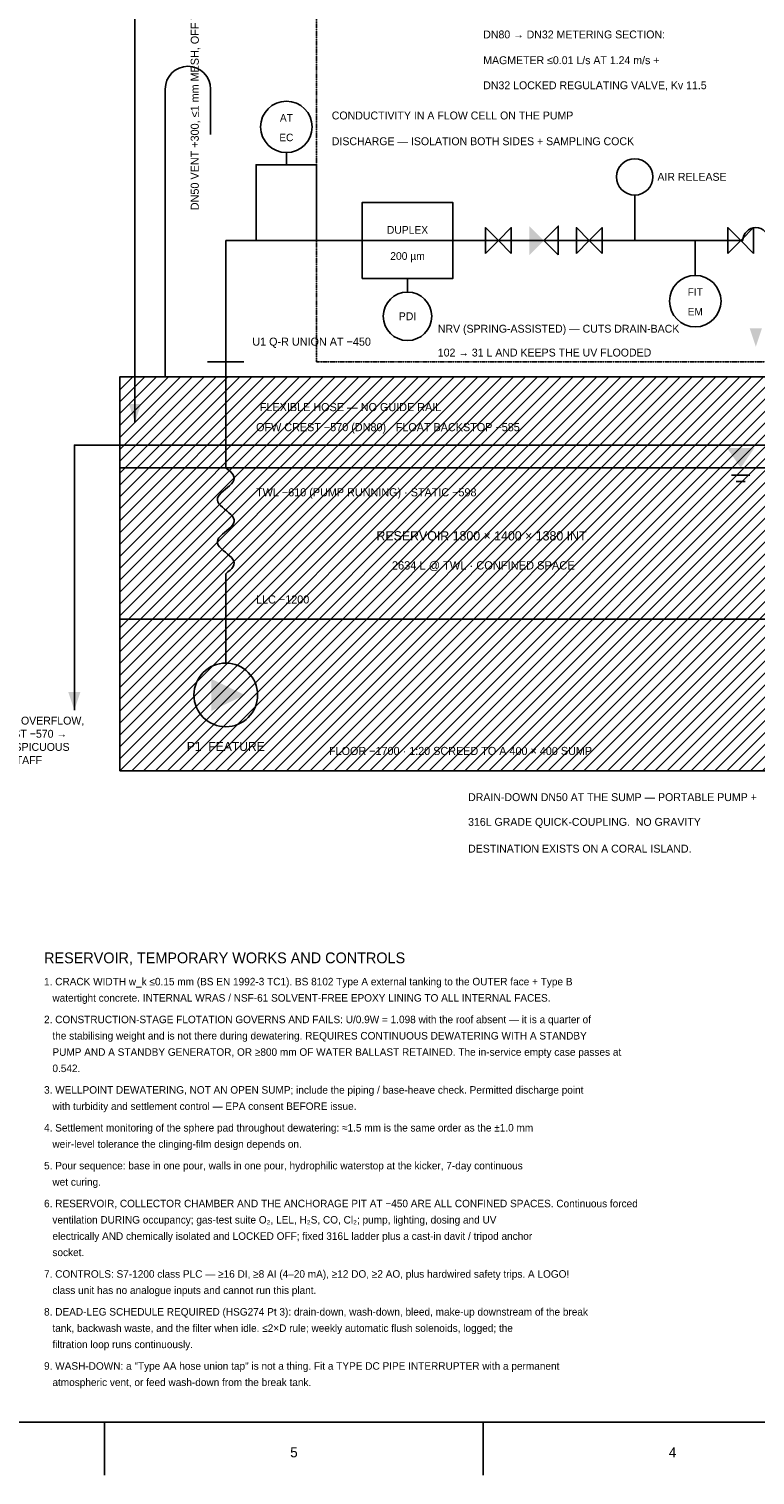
# Model space of a CAD drawing. Header units: millimetres. Extents: x 75 to 10425, y 52 to 7350.
# Tile 3 of 6: x 3750 to 6148, y 75 to 4848. Entities that reach past the tile are written whole.
import ezdxf

# ---------------------------------------------------------------- set-up
doc = ezdxf.new("R2010")
doc.units = ezdxf.units.MM
doc.linetypes.add('PHANTOM', pattern=[6.35, 3.175, -0.635, 0.635, -0.635, 0.635, -0.635])
for name, color, linetype in [('CENTER', 4, 'Continuous'), ('DIM', 3, 'Continuous'), ('HATCH', 8, 'Continuous'), ('HIDDEN', 8, 'Continuous'), ('OUTLINE', 7, 'Continuous'), ('TEXT', 2, 'Continuous'), ('TITLEBLOCK', 7, 'Continuous')]:
    doc.layers.add(name, color=color, linetype=linetype)

msp = doc.modelspace()

# ---------------------------------------------------------------- hatches: boundary and pattern name
at = {"layer": 'HATCH'}
h = msp.add_hatch(dxfattribs=at)
h.set_pattern_fill('ANSI31', scale=8.75)
h.paths.add_polyline_path([(4050, 2400), (6300, 2400), (6300, 3700), (4050, 3700)])

# ---------------------------------------------------------------- linework, layer by layer
at = {"layer": 'CENTER', "linetype": 'PHANTOM'}
msp.add_lwpolyline([(4700, 3750), (7550, 3750), (7550, 5400), (4700, 5400), (4700, 3750)], dxfattribs=at)
at = {"layer": 'DIM'}
for p, q in [((4050, 3400), (6300, 3400)), ((6070, 3375), (6130, 3375)), ((6085, 3355), (6115, 3355))]:
    msp.add_line(p, q, dxfattribs=at)
for centre, radius in [((4600, 4525), 85), ((5750, 4360), 60), ((5950, 3950), 85), ((5000, 3900), 80)]:
    msp.add_circle(centre, radius, dxfattribs=at)
for points in [[(5402.5, 4102.5), (5402.5, 4197.5), (5450, 4150)], [(6150, 3800), (6170, 3860), (6130, 3860)], [(4100, 3550), (4120, 3610), (4080, 3610)], [(6055, 3465), (6145, 3465), (6100, 3400)], [(4352.75, 2597.5), (4352.75, 2702.5), (4463, 2650)], [(3900, 2600), (3920, 2660), (3880, 2660)]]:
    msp.add_solid(points, dxfattribs=at)
at = {"layer": 'HIDDEN'}
for p, q in [((4050, 3475), (6300, 3475)), ((4050, 2900), (6300, 2900))]:
    msp.add_line(p, q, dxfattribs=at)
at = {"layer": 'OUTLINE'}
for p, q in [((4100, 5800), (4100, 3550)), ((4200, 3700), (4200, 4650)), ((4350, 4650), (4350, 4500)), ((4600, 4400), (4600, 4440)), ((5750, 4150), (5750, 4300)), ((4400, 3400), (4400, 4150)), ((4400, 4150), (6107.5, 4150)), ((5950, 4150), (5950, 4035)), ((5000, 4025), (5000, 3980)), ((4340, 3750), (4460, 3750)), ((4400, 2755), (4400, 3050))]:
    msp.add_line(p, q, dxfattribs=at)
for points in [[(4500, 4150), (4500, 4400), (4700, 4400), (4700, 4150)], [(4050, 3475), (3900, 3475), (3900, 2600)], [(4400, 3050), (4407.2353, 3055.9322), (4413.9608, 3061.8644), (4419.7026, 3067.7966), (4424.056, 3073.7288), (4426.7143, 3079.661), (4427.4903, 3085.5932), (4426.3291, 3091.5254), (4423.3127, 3097.4576), (4418.6536, 3103.3898), (4412.68, 3109.322), (4405.813, 3115.2542), (4398.5364, 3121.1864), (4391.3629, 3127.1186), (4384.798, 3133.0508), (4379.3043, 3138.9831), (4375.2689, 3144.9153), (4372.9762, 3150.8475), (4372.5877, 3156.7797), (4374.1307, 3162.7119), (4377.4967, 3168.6441), (4382.4483, 3174.5763), (4388.6367, 3180.5085), (4395.6258, 3186.4407), (4402.9231, 3192.3729), (4410.0144, 3198.3051), (4416.4001, 3204.2373), (4421.6302, 3210.1695), (4425.3361, 3216.1017), (4427.2567, 3222.0339), (4427.2567, 3227.9661), (4425.3361, 3233.8983), (4421.6302, 3239.8305), (4416.4001, 3245.7627), (4410.0144, 3251.6949), (4402.9231, 3257.6271), (4395.6258, 3263.5593), (4388.6367, 3269.4915), (4382.4483, 3275.4237), (4377.4967, 3281.3559), (4374.1307, 3287.2881), (4372.5877, 3293.2203), (4372.9762, 3299.1525), (4375.2689, 3305.0847), (4379.3043, 3311.0169), (4384.798, 3316.9492), (4391.3629, 3322.8814), (4398.5364, 3328.8136), (4405.813, 3334.7458), (4412.68, 3340.678), (4418.6536, 3346.6102), (4423.3127, 3352.5424), (4426.3291, 3358.4746), (4427.4903, 3364.4068), (4426.7143, 3370.339), (4424.056, 3376.2712), (4419.7026, 3382.2034), (4413.9608, 3388.1356), (4407.2353, 3394.0678), (4400, 3400)]]:
    msp.add_lwpolyline(points, dxfattribs=at)
for points in [[(4850, 4025), (5150, 4025), (5150, 4275), (4850, 4275)], [(5257.5, 4107.5), (5257.5, 4192.5), (5300, 4150)], [(5342.5, 4107.5), (5342.5, 4192.5), (5300, 4150)], [(5497.5, 4102.5), (5497.5, 4197.5), (5450, 4150)], [(5557.5, 4107.5), (5557.5, 4192.5), (5600, 4150)], [(5642.5, 4107.5), (5642.5, 4192.5), (5600, 4150)], [(6057.5, 4107.5), (6057.5, 4192.5), (6100, 4150)], [(6142.5, 4107.5), (6142.5, 4192.5), (6100, 4150)], [(4050, 2400), (6300, 2400), (6300, 3700), (4050, 3700)]]:
    msp.add_lwpolyline(points, close=True, dxfattribs=at)
msp.add_circle((4400, 2650), 105, dxfattribs=at)
for centre, radius in [((4275, 4650), 75), ((6150, 4150), 42.5)]:
    msp.add_arc(centre, radius, 0, 180, dxfattribs=at)
at = {"layer": 'TITLEBLOCK'}
for p, q in [((4000, 75), (4000, 250)), ((5250, 75), (5250, 250))]:
    msp.add_line(p, q, dxfattribs=at)
msp.add_lwpolyline([(250, 250), (10250, 250), (10250, 7175), (250, 7175)], close=True, dxfattribs=at)

# ---------------------------------------------------------------- texts
at = {"layer": 'TEXT', "insert": (4300, 4250), "char_height": 26.6868, "attachment_point": 4, "rotation": 90}
msp.add_mtext('DN50 VENT +300, ≤1 mm MESH, OFF THE BAREFOOT SURFACE', dxfattribs=at)
at = {"layer": 'TEXT'}
for s, insert, char_height, attachment_point in [('DN80 → DN32 METERING SECTION:', (5250, 4830), 26.0514, 4), ('MAGMETER ≤0.01 L/s AT 1.24 m/s +', (5250, 4745), 26.0514, 4), ('DN32 LOCKED REGULATING VALVE, Kv 11.5', (5250, 4660), 26.0514, 4), ('AT', (4600, 4555), 24.7806, 5), ('CONDUCTIVITY IN A FLOW CELL ON THE PUMP', (4750, 4562.5), 26.0514, 4), ('EC', (4600, 4490), 24.7806, 5), ('DISCHARGE — ISOLATION BOTH SIDES + SAMPLING COCK', (4750, 4477.5), 26.0514, 4), ('AIR RELEASE', (5825, 4360), 26.0514, 4), ('DUPLEX', (5000, 4185), 25.416, 5), ('200 µm', (5000, 4095), 25.416, 5), ('FIT', (5950, 3980), 24.7806, 5), ('PDI', (5000, 3900), 26.0514, 5), ('EM', (5950, 3915), 24.7806, 5), ('NRV (SPRING-ASSISTED) — CUTS DRAIN-BACK', (5100, 3855), 26.0514, 4), ('U1 Q-R UNION AT −450', (4487.5, 3812.5), 26.6868, 4), ('102 → 31 L AND KEEPS THE UV FLOODED', (5100, 3780), 26.0514, 4), ('FLEXIBLE HOSE — NO GUIDE RAIL', (4512.5, 3600), 26.6868, 4), ('OFW CREST −570 (DN80) · FLOAT BACKSTOP −585', (4500, 3530), 26.6868, 4), ('TWL −610 (PUMP RUNNING) · STATIC −598', (4500, 3315), 26.6868, 4), ('RESERVOIR 1800 × 1400 × 1380 INT.', (5250, 3175), 30.4992, 5), ('2634 L @ TWL · CONFINED SPACE', (5250, 3075), 27.3222, 5), ('LLC −1200', (4500, 2965), 26.6868, 4), ('DN80 OVERFLOW,\\PCREST −570 →\\PCONSPICUOUS\\PTO STAFF', (3625, 2500), 26.0514, 4), ('P1  FEATURE', (4400, 2480), 29.8638, 5), ('FLOOR −1700 · 1:20 SCREED TO A 400 × 400 SUMP', (5175, 2465), 26.6868, 5), ('DRAIN-DOWN DN50 AT THE SUMP — PORTABLE PUMP +', (5200, 2312.5), 26.0514, 4), ('316L GRADE QUICK-COUPLING.  NO GRAVITY', (5200, 2227.5), 26.0514, 4), ('DESTINATION EXISTS ON A CORAL ISLAND.', (5200, 2142.5), 26.0514, 4), ('RESERVOIR, TEMPORARY WORKS AND CONTROLS', (3800, 1800), 35.5824, 1), ('1. CRACK WIDTH w_k ≤0.15 mm (BS EN 1992-3 TC1). BS 8102 Type A external tanking to the OUTER face + Type B', (3800, 1716.25), 24.7806, 1), ('   watertight concrete. INTERNAL WRAS / NSF-61 SOLVENT-FREE EPOXY LINING TO ALL INTERNAL FACES.', (3800, 1662.5), 24.7806, 1), ('2. CONSTRUCTION-STAGE FLOTATION GOVERNS AND FAILS: U/0.9W = 1.098 with the roof absent — it is a quarter of', (3800, 1591.25), 24.7806, 1), ('   the stabilising weight and is not there during dewatering. REQUIRES CONTINUOUS DEWATERING WITH A STANDBY', (3800, 1537.5), 24.7806, 1), ('   PUMP AND A STANDBY GENERATOR, OR ≥800 mm OF WATER BALLAST RETAINED. The in-service empty case passes at', (3800, 1483.75), 24.7806, 1), ('   0.542.', (3800, 1430), 24.7806, 1), ('3. WELLPOINT DEWATERING, NOT AN OPEN SUMP; include the piping / base-heave check. Permitted discharge point', (3800, 1358.75), 24.7806, 1), ('   with turbidity and settlement control — EPA consent BEFORE issue.', (3800, 1305), 24.7806, 1), ('4. Settlement monitoring of the sphere pad throughout dewatering: ≈1.5 mm is the same order as the ±1.0 mm', (3800, 1233.75), 24.7806, 1), ('   weir-level tolerance the clinging-film design depends on.', (3800, 1180), 24.7806, 1), ('5. Pour sequence: base in one pour, walls in one pour, hydrophilic waterstop at the kicker, 7-day continuous', (3800, 1108.75), 24.7806, 1), ('   wet curing.', (3800, 1055), 24.7806, 1), ('6. RESERVOIR, COLLECTOR CHAMBER AND THE ANCHORAGE PIT AT −450 ARE ALL CONFINED SPACES. Continuous forced', (3800, 983.75), 24.7806, 1), ('   ventilation DURING occupancy; gas-test suite O₂, LEL, H₂S, CO, Cl₂; pump, lighting, dosing and UV', (3800, 930), 24.7806, 1), ('   electrically AND chemically isolated and LOCKED OFF; fixed 316L ladder plus a cast-in davit / tripod anchor', (3800, 876.25), 24.7806, 1), ('   socket.', (3800, 822.5), 24.7806, 1), ('7. CONTROLS: S7-1200 class PLC — ≥16 DI, ≥8 AI (4–20 mA), ≥12 DO, ≥2 AO, plus hardwired safety trips. A LOGO!', (3800, 751.25), 24.7806, 1), ('   class unit has no analogue inputs and cannot run this plant.', (3800, 697.5), 24.7806, 1), ('8. DEAD-LEG SCHEDULE REQUIRED (HSG274 Pt 3): drain-down, wash-down, bleed, make-up downstream of the break', (3800, 626.25), 24.7806, 1), ('   tank, backwash waste, and the filter when idle. ≤2×D rule; weekly automatic flush solenoids, logged; the', (3800, 572.5), 24.7806, 1), ('   filtration loop runs continuously.', (3800, 518.75), 24.7806, 1), ('9. WASH-DOWN: a "Type AA hose union tap" is not a thing. Fit a TYPE DC PIPE INTERRUPTER with a permanent', (3800, 447.5), 24.7806, 1), ('   atmospheric vent, or feed wash-down from the break tank.', (3800, 393.75), 24.7806, 1)]:
    msp.add_mtext(s, dxfattribs=dict(at, insert=insert, char_height=char_height, attachment_point=attachment_point))
at = {"layer": 'TITLEBLOCK', "char_height": 33.0408, "attachment_point": 5}
for s, insert in [('5', (4625, 150)), ('4', (5875, 150))]:
    msp.add_mtext(s, dxfattribs=dict(at, insert=insert))

doc.saveas('drawing.dxf')
